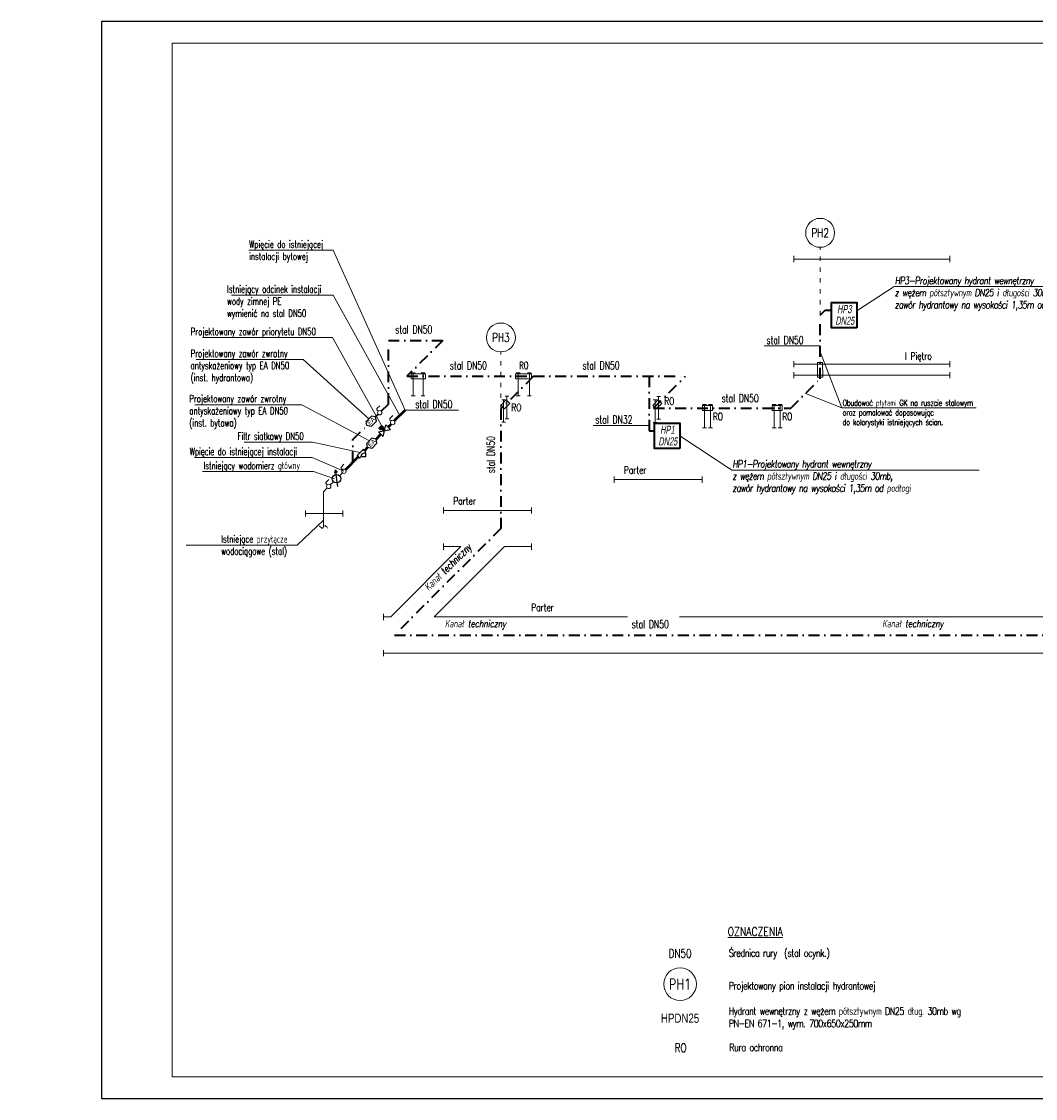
# Model space of a CAD drawing. Header units: millimetres. Extents: x -2390 to 43572, y -15084 to -12114.
# Tile 16 of 52: x 15458 to 18253, y -15084 to -12114. Entities that reach past the tile are written whole.
import ezdxf
from ezdxf import colors
from ezdxf.entities.mleader import LeaderData, LeaderLine
from ezdxf.enums import TextEntityAlignment as Align
from ezdxf.math import Vec2, Vec3

# ---------------------------------------------------------------- set-up
doc = ezdxf.new("R2010")
doc.units = ezdxf.units.MM
doc.linetypes.add('ACAD_ISO03W100', pattern=[30, 12, -18])
doc.linetypes.add('DASHDOT', pattern=[1, 0.5, -0.25, 0, -0.25])
for name, color, linetype, lineweight in [('@ opis C..O.', 7, 'Continuous', 18), ('@ Opis instalacji', 7, 'Continuous', 15), ('@ opis pionów', 7, 'ACAD_ISO03W100', 9), ('@ opisy pomieszczeń', 7, 'Continuous', 20), ('@ Woda zimna', 5, 'Continuous', 50), ('@HYDRANTOWA', 108, 'DASHDOT', 40), ('IS-opis', 7, 'Continuous', 25), ('IS-ramka', 7, 'Continuous', 15), ('opisy', 5, 'Continuous', 5), ('Ściany', 132, 'Continuous', 20), ('ściany nośne', 1, 'Continuous', 25)]:
    doc.layers.add(name, color=color, linetype=linetype, lineweight=lineweight)
doc.styles.add('ROMANS', font='romans.shx', dxfattribs={"height": 1})
doc.styles.add('SIMPLEX', font='simplex.shx', dxfattribs={"width": 0.75})
doc.styles.get("Standard").update_dxf_attribs({"font": 'arial.ttf'})
doc.styles.add('STYLE1', font='arial.ttf', dxfattribs={"width": 0.8, "oblique": 10})
doc.styles.add('TABELKA', font='romans.shx', dxfattribs={"width": 0.9})

# ---------------------------------------------------------------- blocks, each defined once
blk = doc.blocks.new('A$C1A8513D7')
at = {"layer": 'Defpoints', "color": 252}
blk.add_lwpolyline([(60, 2910), (-4140, 2910), (-4140, -60), (60, -60)], close=True, dxfattribs=at)
at = {"layer": 'IS-ramka'}
blk.add_lwpolyline([(0, 2850), (-3945, 2850), (-3945, 0), (0, 0)], close=True, dxfattribs=at)
blk = doc.blocks.new('_None')

msp = doc.modelspace()

# ---------------------------------------------------------------- linework, layer by layer
at = {"layer": '@ opis C..O.', "lineweight": 5}
msp.add_line((17719.5, -13179), (17659.7, -13024.6), dxfattribs=at)
at = {"layer": '@ Opis instalacji', "transparency": 33554687}
for centre in [(17659.7, -12696.7), (16779.5, -12985.3)]:
    msp.add_circle(centre, 39.9, dxfattribs=at)
at = {"layer": '@ Opis instalacji', "lineweight": 20}
msp.add_circle((17273.5, -14768.8), 45, dxfattribs=at)
at = {"layer": '@ opis pionów', "transparency": 33554687}
for p, q in [((17659.7, -12923.9), (17659.7, -12736.6)), ((16779.5, -13182.2), (16779.5, -13025.2))]:
    msp.add_line(p, q, dxfattribs=at)
at = {"layer": '@ Woda zimna', "transparency": 33554687}
for p, q in [((16485.5, -13215.6), (16515.7, -13185.4)), ((16444.1, -13237), (16453.3, -13227.8)), ((16446.3, -13239.2), (16455.5, -13230)), ((16458.7, -13242.4), (16450.9, -13234.6)), ((16458.7, -13242.4), (16458.7, -13242.4)), ((16468.6, -13232.5), (16477, -13224.1)), ((16435.5, -13265.6), (16448.8, -13252.3)), ((16403.6, -13297.5), (16412, -13289.1)), ((16351.1, -13350), (16386.5, -13314.6))]:
    msp.add_line(p, q, dxfattribs=at)
at = {"layer": '@ Woda zimna', "lineweight": 25, "transparency": 33554687}
for p, q in [((16433.8, -13204.5), (16422.4, -13202.1)), ((16436.2, -13215.9), (16433.8, -13204.5)), ((16410.3, -13228), (16407.9, -13216.6)), ((16421.7, -13230.4), (16410.3, -13228)), ((16442.3, -13245.7), (16475.1, -13239.1)), ((16442.3, -13245.7), (16455.4, -13258.8)), ((16455.4, -13258.8), (16462, -13226)), ((16475.2, -13239), (16462.1, -13225.9)), ((16435.5, -13265.6), (16424.1, -13263.2)), ((16437.9, -13277), (16435.5, -13265.6)), ((16412, -13289.1), (16409.7, -13277.7)), ((16423.5, -13291.4), (16412, -13289.1)), ((16323.1, -13350.5), (16320.7, -13359.1)), ((16323.1, -13350.5), (16329.4, -13396.1)), ((16323.1, -13350.5), (16327.8, -13358.1))]:
    msp.add_line(p, q, dxfattribs=at)
at = {"layer": '@ Woda zimna', "lineweight": 18, "transparency": 33554687}
for p, q in [((16334.7, -13366.4), (16342.6, -13358.6)), ((16309.2, -13391.9), (16318.2, -13383)), ((16290.5, -13410.6), (16300.7, -13400.4)), ((16290.5, -13410.6), (16290.5, -13507.6))]:
    msp.add_line(p, q, dxfattribs=at)
at = {"layer": '@ Woda zimna', "lineweight": 9, "transparency": 33554687}
for points in [[(17666.7, -13094.3), (17652.8, -13094.3), (17652.7, -13053.9), (17666.6, -13053.9)], [(16571.6, -13085.5), (16571.6, -13099.3), (16532.4, -13099.3), (16532.4, -13085.5)], [(16864, -13085.5), (16864, -13099.3), (16820, -13099.3), (16820, -13085.5)], [(16789.7, -13181.9), (16779.9, -13172.1), (16794.3, -13157.7), (16804.1, -13167.4)], [(17207.7, -13182.4), (17198, -13172.6), (17213, -13157.6), (17222.8, -13167.3)], [(17335.2, -13187), (17335.2, -13173.2), (17362.5, -13173.2), (17362.5, -13187)], [(17527.4, -13187), (17527.4, -13173.2), (17554.8, -13173.2), (17554.8, -13187)]]:
    msp.add_lwpolyline(points, close=True, dxfattribs=at)
at = {"layer": '@ Woda zimna', "lineweight": 25, "transparency": 33554687}
for points in [[(16407.9, -13216.6), (16422.4, -13202.1)], [(16436.2, -13215.9), (16421.7, -13230.4)], [(16409.7, -13277.7), (16424.1, -13263.2)], [(16403.2, -13304.6), (16407, -13300.9), (16400.3, -13294.1), (16383.2, -13311.2), (16389.9, -13317.9), (16394.5, -13313.3)], [(16394.5, -13313.3), (16407.1, -13313.8), (16407.5, -13304.8), (16403.2, -13304.6)], [(16437.9, -13277), (16423.5, -13291.4)]]:
    msp.add_lwpolyline(points, dxfattribs=at)
msp.add_circle((16326.4, -13374.7), 11.7, dxfattribs=at)
msp.add_arc((16401.8, -13311.9), 7.42, 79.0908, 190.9092, dxfattribs=at)
at = {"layer": '@HYDRANTOWA', "ltscale": 60, "transparency": 33554687}
for p, q in [((17659.7, -12923.9), (17673.9, -12909.6)), ((17673.9, -12909.6), (17690.9, -12909.6)), ((17659.7, -13098.9), (17659.7, -12923.9)), ((16469.3, -13169), (16469.3, -12993.4)), ((16469.3, -12993.4), (16619.3, -12993.4)), ((16619.3, -12993.4), (16520.3, -13092.4)), ((16520.3, -13092.4), (16869.4, -13092.4)), ((16869.4, -13092.4), (16779.5, -13182.2)), ((16869.4, -13092.4), (17288, -13092.4)), ((17188, -13092.4), (17188, -13242.4)), ((17200.3, -13180.1), (17288, -13092.4)), ((17578.5, -13180.1), (17659.7, -13098.9)), ((16449.6, -13188.7), (16469.3, -13169)), ((16779.5, -13182.2), (16779.5, -13512.2)), ((16433.8, -13204.5), (16441.1, -13197.2)), ((16433.8, -13204.5), (16441.1, -13197.2)), ((16371.2, -13267.1), (16410.3, -13228)), ((17188, -13242.4), (17203, -13242.4)), ((16371.2, -13329.9), (16371.2, -13267.1)), ((16779.5, -13512.2), (16486.1, -13805.7)), ((16486.1, -13806.1), (19396.2, -13806.1))]:
    msp.add_line(p, q, dxfattribs=at)
at = {"layer": '@HYDRANTOWA', "linetype": 'Continuous', "lineweight": 40}
for points in [[(17760.9, -12958.7), (17690.9, -12958.7), (17690.9, -12888.7), (17760.9, -12888.7)], [(17273, -13291.5), (17203, -13291.5), (17203, -13221.5), (17273, -13221.5)]]:
    msp.add_lwpolyline(points, close=True, dxfattribs=at)
at = {"layer": 'Ściany', "color": 252, "lineweight": 5}
for p, q in [((17586.8, -12760.5), (17586.8, -12777.2)), ((17586.8, -12768.9), (18016.8, -12768.9)), ((18016.8, -12760.5), (18016.8, -12777.2)), ((17586.8, -13050.5), (17586.8, -13067.2)), ((17586.8, -13058.9), (18016.8, -13058.9)), ((18016.8, -13050.5), (18016.8, -13067.2)), ((16543.3, -13082.4), (16532.6, -13082.4)), ((16570.3, -13082.4), (16559.6, -13082.4)), ((17586.8, -13080.5), (17586.8, -13097.2)), ((17586.8, -13088.9), (18016.8, -13088.9)), ((18016.8, -13080.5), (18016.8, -13097.2)), ((16792.4, -13156.8), (16781.7, -13156.8)), ((16787.1, -13219.1), (16787.1, -13156.8)), ((16801.6, -13147.6), (16791, -13147.6)), ((16796.3, -13209.8), (16796.3, -13147.6)), ((16832.3, -13146.4), (16821.6, -13146.4)), ((16863.3, -13146.4), (16852.6, -13146.4)), ((17219.7, -13148.2), (17209, -13148.2)), ((17214.4, -13210.4), (17214.4, -13148.2)), ((17210.5, -13157.4), (17199.8, -13157.4)), ((17205.2, -13219.6), (17205.2, -13157.4)), ((17346.4, -13170.1), (17335.7, -13170.1)), ((17363, -13170.1), (17352.3, -13170.1)), ((17538.4, -13170.1), (17527.7, -13170.1)), ((17555, -13170.1), (17544.3, -13170.1)), ((16801.6, -13209.8), (16791, -13209.8)), ((17219.7, -13210.4), (17209, -13210.4)), ((16792.4, -13219.1), (16781.7, -13219.1)), ((17210.5, -13219.6), (17199.8, -13219.6)), ((17346.4, -13234.1), (17335.7, -13234.1)), ((17363, -13234.1), (17352.3, -13234.1)), ((17538.4, -13234.1), (17527.7, -13234.1)), ((17555, -13234.1), (17544.3, -13234.1)), ((17091.8, -13369), (17091.8, -13385.8)), ((17091.8, -13377.4), (17334.3, -13377.4)), ((17334.3, -13369), (17334.3, -13385.8)), ((16621.5, -13453.9), (16621.5, -13470.6)), ((16864.1, -13453.9), (16864.1, -13470.6)), ((16241.3, -13462.3), (16241.3, -13479)), ((16241.3, -13470.6), (16344.1, -13470.6)), ((16344.1, -13462.3), (16344.1, -13479)), ((16621.5, -13462.2), (16864.1, -13462.2)), ((16669.5, -13562.2), (16475.7, -13756.1)), ((16789.5, -13562.2), (16595.7, -13756.1)), ((16621.5, -13553.9), (16621.5, -13570.6)), ((16621.5, -13562.2), (16669.5, -13562.2)), ((16789.5, -13562.2), (16864.1, -13562.2)), ((16864.1, -13553.9), (16864.1, -13570.6)), ((16455.6, -13747.7), (16455.6, -13764.5)), ((16455.6, -13756.1), (16475.7, -13756.1)), ((16595.7, -13756.1), (19587.1, -13756.1)), ((16455.6, -13847.7), (16455.6, -13864.5)), ((16455.6, -13856.1), (19587.1, -13856.1))]:
    msp.add_line(p, q, dxfattribs=at)
at = {"layer": 'Ściany', "transparency": 33554687}
for p, q in [((16437.6, -13181.6), (16445.5, -13173.8)), ((16437.6, -13185.2), (16437.6, -13181.6)), ((16441.1, -13188.7), (16437.6, -13185.2)), ((16473.6, -13208.5), (16481.4, -13200.7)), ((16473.6, -13212.1), (16473.6, -13208.5)), ((16477, -13215.6), (16473.6, -13212.1)), ((16339.1, -13343), (16346.9, -13335.1)), ((16339.1, -13346.6), (16339.1, -13343)), ((16342.6, -13350), (16339.1, -13346.6)), ((16297.2, -13384.8), (16305.1, -13377)), ((16297.2, -13388.4), (16297.2, -13384.8)), ((16300.7, -13391.9), (16297.2, -13388.4))]:
    msp.add_line(p, q, dxfattribs=at)
for centre in [(16445.4, -13192.9), (16481.3, -13219.8), (16346.8, -13354.3), (16304.9, -13396.2)]:
    msp.add_circle(centre, 6.04, dxfattribs=at)
at = {"layer": 'ściany nośne', "color": 252, "lineweight": 0}
for p, q in [((16827, -13082.4), (16827, -13146.4)), ((16858, -13082.4), (16858, -13146.4)), ((17341.1, -13170.1), (17341.1, -13234.1)), ((17357.6, -13170.1), (17357.6, -13234.1)), ((17533.1, -13170.1), (17533.1, -13234.1)), ((17549.6, -13170.1), (17549.6, -13234.1))]:
    msp.add_line(p, q, dxfattribs=at)
msp.add_spline([(16301.9, -13510.8), (16292.8, -13504.4), (16288.1, -13510.9), (16279.2, -13504.4)], degree=3, dxfattribs=at)

# ---------------------------------------------------------------- block references
at = {"layer": 'IS-ramka'}
msp.add_blockref('A$C1A8513D7', (19818.6, -15024), dxfattribs=at)

# ---------------------------------------------------------------- texts
at = {"color": 0, "ltscale": 10, "char_height": 27.3, "width": 1403.675, "attachment_point": 1}
for insert in [(6481.5, -14358.7), (13578.4, -14358.7)]:
    msp.add_mtext('\\pi354.59;{\\fCalibri|b0|i0|c0|p34;Pracownia Projektowa "KONSTRUKTOR"\\P\\pi239.68;siedziba: ul. Wojska Polskiego 5, 58-160 Świebodzice,\\P\\pi297.58;biuro: ul. Broniewskiego 1B, 58-309 Wałbrzych}', dxfattribs=dict(at, insert=insert))
at = {"color": 0, "ltscale": 10, "insert": (26732.8, -14962.6), "char_height": 15, "attachment_point": 1, "style": 'ROMANS'}
msp.add_mtext('\\pi-599.48;{\\fCalibri|b0|i0|c0|p34;\\W0.9;Zastrzega się wszelkie prawa wynikajace z Ustawy o prawie autorskim. Rysunek niniejszy nie może być w całości lub w części przerysowany,\\P\\pi-400.79;                      uzupełniony lub odstąpiony komukolwiek, bez pisemnej zgody firmy projektowej }', dxfattribs=at)
at = {"layer": '@ Opis instalacji', "lineweight": 30, "transparency": 33554687, "style": 'SIMPLEX', "width": 0.75}
for s, p in [('PH2', (17659.7, -12696.7)), ('PH3', (16779.5, -12985.3))]:
    msp.add_text(s, height=24, dxfattribs=at).set_placement(p, align=Align.MIDDLE_CENTER)
at = {"layer": '@ Opis instalacji', "lineweight": 30, "style": 'SIMPLEX', "width": 0.75}
msp.add_text('DN50', height=23.66, dxfattribs=at).set_placement((17273.5, -14695.8), align=Align.CENTER)
msp.add_text('PH1', height=30.27, dxfattribs=at).set_placement((17273.5, -14768.8), align=Align.MIDDLE_CENTER)
at = {"layer": '@ Opis instalacji', "lineweight": 30, "transparency": 33554687, "style": 'SIMPLEX', "width": 0.75}
msp.add_text('RO', height=23.66, dxfattribs=at).set_placement((17275, -14956.1), align=Align.CENTER)
at = {"layer": '@ opisy pomieszczeń', "attachment_point": 1}
for s, insert, char_height, width in [('\\pxql;{\\Fromans|c238;\\W0.8;\\LOZNACZENIA}', (17404.9, -14612), 23.296, 182.537), ('{\\Fromans|c238;\\W0.8;\\T0.9;Średnica rury  (stal ocynk.)}', (17407.7, -14672.6), 20.384, 583.54), ('{\\Fromans|c238;\\W0.8;\\T0.9;Projektowany pion instalacji hydrantowej}', (17407.7, -14763.1), 20.384, 583.54), ('{\\Fromans|c238;\\W0.8;\\T0.9;Hydrant wewnętrzny z wężem półsztywnym DN25 dług. 30mb wg PN-EN 671-1, wym. 700x650x250mm}', (17407.7, -14832.8), 20.384, 743.964)]:
    msp.add_mtext(s, dxfattribs=dict(at, insert=insert, char_height=char_height, width=width))
at = {"layer": '@ opisy pomieszczeń', "transparency": 33554687, "insert": (17409.2, -14932.9), "char_height": 20.384, "width": 583.54, "attachment_point": 1}
msp.add_mtext('{\\Fromans|c238;\\W0.8;\\T0.9;Rura ochronna}', dxfattribs=at)
at = {"layer": '@ Woda zimna', "lineweight": 25, "transparency": 33554687}
for p in [(16418.1, -13227.8), (16419.8, -13288.9)]:
    msp.add_text('EA', height=12.1, rotation=45, dxfattribs=at).set_placement(p)
at = {"layer": '@HYDRANTOWA', "lineweight": 0, "style": 'STYLE1', "width": 0.75}
msp.add_text('HPDN25', height=25.48, dxfattribs=at).set_placement((17273.5, -14875.3), align=Align.CENTER)
at = {"layer": '@HYDRANTOWA', "lineweight": 0, "char_height": 22.5, "width": 112.425, "attachment_point": 3, "style": 'STYLE1'}
for s, insert in [('{\\W0.65;HP3}', (17746.3, -12895.8)), ('{\\W0.65;DN25}', (17753.9, -12927.8)), ('{\\W0.65;HP1}', (17258.4, -13228.5)), ('{\\W0.65;DN25}', (17265.9, -13260.6))]:
    msp.add_mtext(s, dxfattribs=dict(at, insert=insert))
at = {"layer": 'IS-ramka', "style": 'TABELKA', "width": 0.75}
for s, p in [('I Piętro', (17893.4, -13046.5)), ('Parter', (17118.9, -13361.1)), ('Parter', (16648.6, -13446)), ('Parter', (16863.5, -13739.8))]:
    msp.add_text(s, height=20, dxfattribs=at).set_placement(p)
at = {"layer": 'IS-ramka', "transparency": 33554687, "style": 'TABELKA', "width": 0.75}
for p in [(17230, -13170.7), (16808.5, -13188.1), (17364.1, -13213.3), (17555.2, -13213.3)]:
    msp.add_text('RO', height=20, dxfattribs=at).set_placement(p)
at = {"layer": 'IS-ramka', "style": 'TABELKA', "oblique": 10, "width": 0.75}
msp.add_text('Kanał techniczny', height=20, rotation=45, dxfattribs=at).set_placement((16580.7, -13685.5))
msp.add_text('Kanał techniczny', height=20, dxfattribs=at).set_placement((16625, -13784.5))

# ---------------------------------------------------------------- leaders
at = {"layer": 'IS-opis', "transparency": 33554687}
ml = msp.add_multileader_mtext('Standard', dxfattribs=at)
ml.set_content('\\A1;{\\Fromans|c238;\\W0.7;\\C256;Wpięcie do istniejącej \\Pinstalacji bytowej}', color=252, style='SIMPLEX')
ml.set_leader_properties(color=256, linetype='ByLayer', lineweight=5)
ml.set_arrow_properties(name='NONE')
ml.build(insert=Vec2(0, 0))
ml.multileader.update_dxf_attribs({"text_left_attachment_type": 6, "text_right_attachment_type": 6, "dogleg_length": 0, "arrow_head_size": 0})
ctx = ml.context
ctx.base_point, ctx.char_height, ctx.arrow_head_size, ctx.plane_origin = Vec3(16083.5, -12744.8), 20, 0, Vec3(15018.6, -23606.9)
ctx.left_attachment, ctx.right_attachment = 6, 6
notes = []
notes.append((ctx, [(1, (1, 1, 0), (16317.5, -12744.8), (-1, 0), 0, [(0, [(16515.7, -13185.4)], 0, [])])]))
ctx.mtext.insert, ctx.mtext.line_spacing_style, ctx.mtext.flow_direction = Vec3(16085.5, -12718.1), 2, 5
ml = msp.add_multileader_mtext('Standard', dxfattribs=at)
ml.set_content('\\A1;{\\Fromans|c238;\\W0.7;\\C256;Istniejący odcinek instalacji \\Pwody zimnej PE \\Pwymienić na stal DN50}', color=252, style='SIMPLEX')
ml.set_leader_properties(color=256, linetype='ByLayer', lineweight=5)
ml.set_arrow_properties(name='NONE')
ml.build(insert=Vec2(0, 0))
ml.multileader.update_dxf_attribs({"text_left_attachment_type": 6, "text_right_attachment_type": 6, "dogleg_length": 0, "arrow_head_size": 0})
ctx = ml.context
ctx.base_point, ctx.char_height, ctx.arrow_head_size, ctx.plane_origin = Vec3(16022.7, -12868.5), 20, 0, Vec3(15018.6, -23568.6)
ctx.left_attachment, ctx.right_attachment = 6, 6
notes.append((ctx, [(1, (1, 1, 0), (16317.4, -12868.5), (-1, 0), 0, [(0, [(16500.6, -13200.5)], 0, [])])]))
ctx.mtext.insert, ctx.mtext.line_spacing_style, ctx.mtext.flow_direction = Vec3(16024.7, -12841.9), 2, 5
ml = msp.add_multileader_mtext('Standard', dxfattribs=at)
ml.set_content('\\A1;{\\Fromans|c238;\\W0.7;\\C256;Projektowany zawór priorytetu DN50}', color=252, style='SIMPLEX')
ml.set_leader_properties(color=256, linetype='ByLayer', lineweight=5)
ml.set_arrow_properties(name='NONE')
ml.build(insert=Vec2(0, 0))
ml.multileader.update_dxf_attribs({"text_left_attachment_type": 6, "text_right_attachment_type": 6, "dogleg_length": 0, "arrow_head_size": 0})
ctx = ml.context
ctx.base_point, ctx.char_height, ctx.arrow_head_size, ctx.plane_origin = Vec3(15922.5, -12985.7), 20, 0, Vec3(14989.9, -23597.6)
ctx.left_attachment, ctx.right_attachment = 6, 6
notes.append((ctx, [(1, (1, 1, 0), (16315.2, -12985.7), (-1, 0), 0, [(0, [(16458.7, -13242.4)], 0, [])])]))
ctx.mtext.insert, ctx.mtext.line_spacing_style, ctx.mtext.flow_direction = Vec3(15924.5, -12959), 2, 5
ml = msp.add_multileader_mtext('Standard', dxfattribs=at)
ml.set_content('\\A1;{\\Fromans|c238;\\W0.7;\\C0;Projektowany zawór zwrotny \\Pantyskażeniowy typ EA DN50 \\P(inst. bytowa)}', color=252, style='SIMPLEX')
ml.set_leader_properties(color=256, linetype='ByLayer', lineweight=5)
ml.set_arrow_properties(name='NONE')
ml.build(insert=Vec2(0, 0))
ml.multileader.update_dxf_attribs({"text_left_attachment_type": 6, "text_right_attachment_type": 6, "dogleg_length": 0, "arrow_head_size": 0})
ctx = ml.context
ctx.base_point, ctx.char_height, ctx.arrow_head_size, ctx.plane_origin = Vec3(15918.7, -13170.7), 20, 0, Vec3(14211.3, -24147)
ctx.left_attachment, ctx.right_attachment = 6, 6
notes.append((ctx, [(1, (1, 1, 0), (16230.7, -13170.7), (-1, 0), 0, [(0, [(16416.9, -13270.4)], 0, [])])]))
ctx.mtext.insert, ctx.mtext.line_spacing_style, ctx.mtext.flow_direction = Vec3(15920.7, -13144), 2, 5
ml = msp.add_multileader_mtext('Standard', dxfattribs=at)
ml.set_content('\\A1;{\\Fromans|c238;\\W0.7;\\C256;Filtr siatkowy DN50}', color=252, style='SIMPLEX')
ml.set_leader_properties(color=256, linetype='ByLayer', lineweight=5)
ml.set_arrow_properties(name='NONE')
ml.build(insert=Vec2(0, 0))
ml.multileader.update_dxf_attribs({"text_left_attachment_type": 6, "text_right_attachment_type": 6, "dogleg_length": 0, "arrow_head_size": 0})
ctx = ml.context
ctx.base_point, ctx.char_height, ctx.arrow_head_size, ctx.plane_origin = Vec3(16051.6, -13274), 20, 0, Vec3(13996.3, -23424.5)
ctx.left_attachment, ctx.right_attachment = 6, 6
notes.append((ctx, [(1, (1, 1, 0), (16260.3, -13274), (-1, 0), 0, [(0, [(16391.7, -13302.7)], 0, [])])]))
ctx.mtext.insert, ctx.mtext.line_spacing_style, ctx.mtext.flow_direction = Vec3(16053.6, -13247.4), 2, 5
ml = msp.add_multileader_mtext('Standard', dxfattribs=at)
ml.set_content('\\A1;{\\Fromans|c238;\\W0.7;\\C256;Wpięcie do istniejącej instalacji }', color=252, style='SIMPLEX')
ml.set_leader_properties(color=256, linetype='ByLayer', lineweight=5)
ml.set_arrow_properties(name='NONE')
ml.build(insert=Vec2(0, 0))
ml.multileader.update_dxf_attribs({"text_left_attachment_type": 6, "text_right_attachment_type": 6, "dogleg_length": 0, "arrow_head_size": 0})
ctx = ml.context
ctx.base_point, ctx.char_height, ctx.arrow_head_size, ctx.plane_origin = Vec3(15919.5, -13316.3), 20, 0, Vec3(14951.6, -23567.7)
ctx.left_attachment, ctx.right_attachment = 6, 6
notes.append((ctx, [(1, (1, 1, 0), (16259.5, -13316.3), (-1, 0), 0, [(0, [(16346.8, -13354.3)], 0, [])])]))
ctx.mtext.insert, ctx.mtext.line_spacing_style, ctx.mtext.flow_direction = Vec3(15921.5, -13289.7), 2, 5
ml = msp.add_multileader_mtext('Standard', dxfattribs=at)
ml.set_content('{\\Fromans|c238;\\W0.7;\\C256;Istniejący wodomierz główny}', color=252, style='SIMPLEX')
ml.set_leader_properties(color=256, linetype='ByLayer', lineweight=5)
ml.set_arrow_properties(name='NONE')
ml.build(insert=Vec2(0, 0))
ml.multileader.update_dxf_attribs({"text_left_attachment_type": 6, "text_right_attachment_type": 6, "dogleg_length": 0, "arrow_head_size": 0})
ctx = ml.context
ctx.base_point, ctx.char_height, ctx.arrow_head_size, ctx.plane_origin = Vec3(15957.6, -13355.1), 20, 0, Vec3(6870.4, -13535.6)
ctx.left_attachment, ctx.right_attachment = 6, 6
notes.append((ctx, [(1, (1, 1, 0), (16262.9, -13355.1), (-1, 0), 0, [(0, [(16320.8, -13374.7)], 0, [])])]))
ctx.mtext.insert, ctx.mtext.width, ctx.mtext.defined_height, ctx.mtext.line_spacing_style, ctx.mtext.flow_direction = Vec3(15959.6, -13328.5), 316.165, 16.2, 2, 5
ml = msp.add_multileader_mtext('Standard', dxfattribs=at)
ml.set_content('{\\W0.7;\\C256;Istniejące przyłącze wodociągowe (stal)}', color=252, style='SIMPLEX')
ml.set_leader_properties(color=256, linetype='ByLayer', lineweight=5)
ml.set_arrow_properties(name='NONE')
ml.build(insert=Vec2(0, 0))
ml.multileader.update_dxf_attribs({"text_left_attachment_type": 6, "text_right_attachment_type": 6, "dogleg_length": 0, "arrow_head_size": 0})
ctx = ml.context
ctx.base_point, ctx.char_height, ctx.arrow_head_size, ctx.plane_origin = Vec3(16006.5, -13557.8), 20, 0, Vec3(6745, -13662.6)
ctx.left_attachment, ctx.right_attachment = 6, 6
notes.append((ctx, [(1, (1, 1, 0), (16217.8, -13557.8), (-1, 0), 0, [(0, [(16290.5, -13489.4)], 0, [])])]))
ctx.mtext.insert, ctx.mtext.width, ctx.mtext.line_spacing_style, ctx.mtext.flow_direction = Vec3(16008.5, -13531.1), 300.986, 2, 5
for ctx, leaders in notes:
    for number, flags, end, landing, length, lines in leaders:
        leader = LeaderData()
        leader.index, (leader.has_last_leader_line, leader.has_dogleg_vector, leader.attachment_direction) = number, flags
        leader.last_leader_point, leader.dogleg_vector, leader.dogleg_length = Vec3(end), Vec3(landing), length
        for number, points, colour, breaks in lines:
            line = LeaderLine()
            line.index, line.vertices, line.color, line.breaks = number, Vec3.list(points), colors.encode_raw_color(colour), breaks
            leader.lines.append(line)
        ctx.leaders.append(leader)

# ---------------------------------------------------------------- next in the draw order: texts
at = {"layer": '@HYDRANTOWA', "lineweight": 30, "transparency": 33554687, "char_height": 22, "width": 120.212, "attachment_point": 3, "style": 'STYLE1', "bg_fill": 2}
for insert in [(16608.4, -12952.3), (16758.9, -13051.3), (17124.6, -13051.3)]:
    msp.add_mtext('\\pxql;{\\Fsimplex|c238;\\Q0;\\W0.7;\\C0;stal DN50}', dxfattribs=dict(at, insert=insert))
at = {"layer": '@HYDRANTOWA', "lineweight": 30, "transparency": 33554687, "char_height": 22, "width": 120.212, "attachment_point": 3, "style": 'STYLE1', "bg_fill": 3, "box_fill_scale": 1.1, "bg_fill_color": 256, "bg_fill_transparency": 0}
for s, insert in [('\\pxql;{\\Fsimplex|c238;\\Q0;\\W0.7;\\C0;stal DN50}', (17631.9, -12981.4)), ('\\pxql;{\\Fsimplex|c238;\\Q0;\\W0.7;\\C0;stal DN50}', (16663.8, -13158.4)), ('\\pxql;{\\Fsimplex|c238;\\Q0;\\W0.7;\\C0;stal DN50}', (17508.3, -13141.8)), ('\\pxql;{\\Fsimplex|c238;\\Q0;\\W0.7;\\C0;stal DN32}', (17160.1, -13200.7))]:
    msp.add_mtext(s, dxfattribs=dict(at, insert=insert))
at = {"layer": '@HYDRANTOWA', "lineweight": 5, "transparency": 33554687, "insert": (16855.6, -13052.3), "char_height": 20, "width": 25.71, "attachment_point": 3, "style": 'STYLE1', "bg_fill": 2}
msp.add_mtext('\\pxql;{\\Fsimplex|c238;\\Q0;\\W0.7;\\C0;RO}', dxfattribs=at)
at = {"layer": '@HYDRANTOWA', "lineweight": 30, "transparency": 33554687, "insert": (16740.6, -13239.5), "char_height": 22, "width": 120.212, "attachment_point": 3, "rotation": 90, "style": 'STYLE1', "bg_fill": 2}
msp.add_mtext('\\pxql;{\\Fsimplex|c238;\\Q0;\\W0.7;\\C0;stal DN50}', dxfattribs=at)

# ---------------------------------------------------------------- next in the draw order: leaders
at = {"layer": 'IS-opis', "transparency": 33554687}
ml = msp.add_multileader_mtext('Standard', dxfattribs=at)
ml.set_content('\\A1;{\\Fromans|c238;\\W0.7;\\C0;Projektowany zawór zwrotny \\Pantyskażeniowy typ EA DN50 \\P(inst. hydrantowa)}', color=252, style='SIMPLEX')
ml.set_leader_properties(color=256, linetype='ByLayer', lineweight=5)
ml.set_arrow_properties(name='NONE')
ml.build(insert=Vec2(0, 0))
ml.multileader.update_dxf_attribs({"text_left_attachment_type": 6, "text_right_attachment_type": 6, "dogleg_length": 0, "arrow_head_size": 0})
ctx = ml.context
ctx.base_point, ctx.char_height, ctx.arrow_head_size, ctx.plane_origin = Vec3(15922.2, -13045.9), 20, 0, Vec3(14424.9, -23654.2)
ctx.left_attachment, ctx.right_attachment = 6, 6
notes = []
notes.append((ctx, [(1, (1, 1, 0), (16234.2, -13045.9), (-1, 0), 0, [(0, [(16415.2, -13209.4)], 0, [])])]))
ctx.mtext.insert, ctx.mtext.line_spacing_style, ctx.mtext.flow_direction = Vec3(15924.2, -13019.3), 2, 5
ctx.mtext.has_bg_fill, ctx.mtext.bg_color, ctx.mtext.bg_scale_factor, ctx.mtext.bg_transparency, ctx.mtext.use_window_bg_color = 1, -1027028792, 1.5, 0, 1
at = {"layer": 'opisy', "color": 0, "lineweight": 30, "transparency": 33554687}
ml = msp.add_multileader_mtext('Standard', dxfattribs=at)
ml.set_content('{\\Fsimplex|c238;\\Q7;\\W0.8;\\T0.9;\\C0;HP3-Projektowany hydrant wewnętrzny\\Pz wężem półsztywnym DN25 i długości 30mb,\\Pzawór hydrantowy na wysokości 1,35m od podłogi}', color=252, style='ROMANS')
ml.set_leader_properties(color=256, linetype='ByLayer', lineweight=5)
ml.set_arrow_properties(name='NONE')
ml.build(insert=Vec2(0, 0))
ml.multileader.update_dxf_attribs({"text_left_attachment_type": 6, "text_right_attachment_type": 6, "dogleg_length": 0, "arrow_head_size": 0})
ctx = ml.context
ctx.base_point, ctx.char_height, ctx.arrow_head_size, ctx.plane_origin = Vec3(17863.5, -12845), 20, 0, Vec3(17248.4, -12228.5)
ctx.left_attachment, ctx.right_attachment = 6, 6
notes.append((ctx, [(0, (1, 1, 0), (17863.5, -12845), (1, 0), 0, [(0, [(17760.9, -12911.8)], 0, [])])]))
ctx.mtext.insert, ctx.mtext.line_spacing_style, ctx.mtext.flow_direction = Vec3(17865.5, -12818.4), 2, 5
ctx.mtext.has_bg_fill, ctx.mtext.bg_color, ctx.mtext.bg_scale_factor, ctx.mtext.bg_transparency, ctx.mtext.use_window_bg_color = 1, -1027028792, 1.5, 0, 1
for ctx, leaders in notes:
    for number, flags, end, landing, length, lines in leaders:
        leader = LeaderData()
        leader.index, (leader.has_last_leader_line, leader.has_dogleg_vector, leader.attachment_direction) = number, flags
        leader.last_leader_point, leader.dogleg_vector, leader.dogleg_length = Vec3(end), Vec3(landing), length
        for number, points, colour, breaks in lines:
            line = LeaderLine()
            line.index, line.vertices, line.color, line.breaks = number, Vec3.list(points), colors.encode_raw_color(colour), breaks
            leader.lines.append(line)
        ctx.leaders.append(leader)

# ---------------------------------------------------------------- next in the draw order: linework, layer by layer
at = {"layer": '@HYDRANTOWA', "linetype": 'ByBlock', "lineweight": 5}
for p, q in [((17505.4, -13008.4), (17659.7, -13008.4)), ((16515.7, -13185.4), (16662.7, -13185.4)), ((17033.7, -13227.7), (17188, -13227.7))]:
    msp.add_line(p, q, dxfattribs=at)
at = {"layer": '@HYDRANTOWA', "ltscale": 60, "transparency": 33554687}
msp.add_line((17200.3, -13180.1), (17578.5, -13180.1), dxfattribs=at)
at = {"layer": 'Ściany', "color": 252, "lineweight": 5}
for p, q in [((16832.3, -13082.4), (16821.6, -13082.4)), ((16863.3, -13082.4), (16852.6, -13082.4)), ((16543.3, -13146.4), (16532.6, -13146.4)), ((16570.3, -13146.4), (16559.6, -13146.4))]:
    msp.add_line(p, q, dxfattribs=at)
at = {"layer": 'ściany nośne', "color": 252, "lineweight": 0}
for p, q in [((16538, -13082.4), (16538, -13146.4)), ((16565, -13082.4), (16565, -13146.4))]:
    msp.add_line(p, q, dxfattribs=at)

# ---------------------------------------------------------------- next in the draw order: leaders
at = {"layer": 'opisy', "color": 0, "lineweight": 30, "transparency": 33554687}
ml = msp.add_multileader_mtext('Standard', dxfattribs=at)
ml.set_content('{\\Fsimplex|c238;\\Q7;\\W0.8;\\T0.9;\\C0;HP1-Projektowany hydrant wewnętrzny\\Pz wężem półsztywnym DN25 i długości 30mb,\\Pzawór hydrantowy na wysokości 1,35m od podłogi}', color=252, style='ROMANS')
ml.set_leader_properties(color=256, linetype='ByLayer', lineweight=5)
ml.set_arrow_properties(name='NONE')
ml.build(insert=Vec2(0, 0))
ml.multileader.update_dxf_attribs({"text_left_attachment_type": 6, "text_right_attachment_type": 6, "dogleg_length": 0, "arrow_head_size": 0})
ctx = ml.context
ctx.base_point, ctx.char_height, ctx.arrow_head_size, ctx.plane_origin = Vec3(17416, -13350.8), 20, 0, Vec3(16843.3, -13307.3)
ctx.left_attachment, ctx.right_attachment = 6, 6
notes = []
notes.append((ctx, [(0, (1, 1, 0), (17416, -13350.8), (1, 0), 0, [(0, [(17273, -13256.5)], 0, [])])]))
ctx.mtext.insert, ctx.mtext.line_spacing_style, ctx.mtext.flow_direction = Vec3(17418, -13324.1), 2, 5
ctx.mtext.has_bg_fill, ctx.mtext.bg_color, ctx.mtext.bg_scale_factor, ctx.mtext.bg_transparency, ctx.mtext.use_window_bg_color = 1, -1027028792, 1.5, 0, 1
for ctx, leaders in notes:
    for number, flags, end, landing, length, lines in leaders:
        leader = LeaderData()
        leader.index, (leader.has_last_leader_line, leader.has_dogleg_vector, leader.attachment_direction) = number, flags
        leader.last_leader_point, leader.dogleg_vector, leader.dogleg_length = Vec3(end), Vec3(landing), length
        for number, points, colour, breaks in lines:
            line = LeaderLine()
            line.index, line.vertices, line.color, line.breaks = number, Vec3.list(points), colors.encode_raw_color(colour), breaks
            leader.lines.append(line)
        ctx.leaders.append(leader)

# ---------------------------------------------------------------- next in the draw order: texts
at = {"layer": '@HYDRANTOWA', "lineweight": 30, "transparency": 33554687, "insert": (17260.4, -13765), "char_height": 22, "width": 120.212, "attachment_point": 3, "style": 'STYLE1', "bg_fill": 2}
msp.add_mtext('\\pxql;{\\Fsimplex|c238;\\Q0;\\W0.7;\\C0;stal DN50}', dxfattribs=at)
at = {"layer": 'IS-ramka', "style": 'TABELKA', "oblique": 10, "width": 0.75}
msp.add_text('Kanał techniczny', height=20, dxfattribs=at).set_placement((17830.7, -13784.5))

# ---------------------------------------------------------------- next in the draw order: leaders
at = {"layer": '@ opis C..O.'}
ml = msp.add_multileader_mtext('Standard', dxfattribs=at)
ml.set_content('{\\W0.7;\\T0.95;Obudować płytami GK na ruszcie stalowym \\Poraz pomalować \\A1;\\C7;dopasowując \\Pdo kolorystyki istniejących ścian.}', color=256, style='ROMANS')
ml.set_leader_properties(color=256, linetype='ByLayer', lineweight=5)
ml.set_arrow_properties(name='NONE')
ml.build(insert=Vec2(0, 0))
ml.multileader.update_dxf_attribs({"text_left_attachment_type": 6, "text_right_attachment_type": 6, "dogleg_length": 0, "arrow_head_size": 0})
ctx = ml.context
ctx.base_point, ctx.char_height, ctx.arrow_head_size, ctx.plane_origin = Vec3(17719.5, -13179), 16, 0, Vec3(8519.2, -13115.6)
ctx.left_attachment, ctx.right_attachment = 6, 6
notes = []
notes.append((ctx, [(0, (1, 1, 0), (17719.5, -13179), (1, 0), 0, [(0, [(17619.1, -13139.5)], 0, [])])]))
ctx.mtext.insert, ctx.mtext.width, ctx.mtext.defined_height, ctx.mtext.line_spacing_style, ctx.mtext.flow_direction = Vec3(17721.5, -13157.7), 364.667, 22.6, 2, 5
for ctx, leaders in notes:
    for number, flags, end, landing, length, lines in leaders:
        leader = LeaderData()
        leader.index, (leader.has_last_leader_line, leader.has_dogleg_vector, leader.attachment_direction) = number, flags
        leader.last_leader_point, leader.dogleg_vector, leader.dogleg_length = Vec3(end), Vec3(landing), length
        for number, points, colour, breaks in lines:
            line = LeaderLine()
            line.index, line.vertices, line.color, line.breaks = number, Vec3.list(points), colors.encode_raw_color(colour), breaks
            leader.lines.append(line)
        ctx.leaders.append(leader)

doc.saveas('drawing.dxf')
